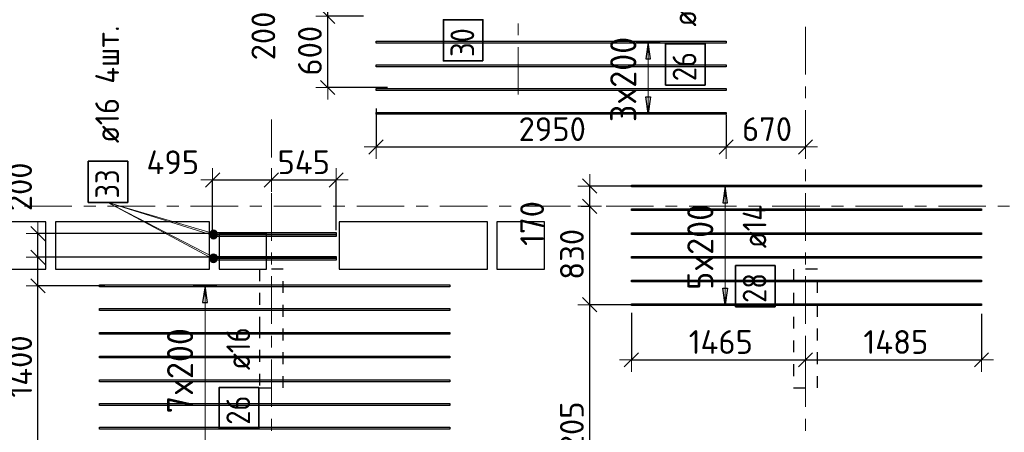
# Model space of a CAD drawing. Header units: metres. Extents: x -38 to 107, y -15 to 21.
# Tile 23 of 167: x 21.83 to 30.13, y 5.5 to 8.97. Entities that reach past the tile are written whole.
import ezdxf

# ---------------------------------------------------------------- set-up
doc = ezdxf.new("R2010")
doc.units = ezdxf.units.M
doc.header["$PDMODE"] = 65
for name, pattern in [('______11', [0.5, 0.4, -0.05, 0, -0.05]), ('______2', [0.0405, 0.03, -0.0105]), ('______5', [1.1, 0.8, -0.1, 0.1, -0.1])]:
    doc.linetypes.add(name, pattern=pattern)
for name, color, linetype, lineweight in [('XR$2$Осевая линия (1)', 7, '______5', 13), ('XR$4$Перекрытие (1)', 7, 'Continuous', 35), ('XR$4$Размерная линия (1)', 7, 'Continuous', 13)]:
    doc.layers.add(name, color=color, linetype=linetype, lineweight=lineweight)
doc.layers.add('XR$4$Арм.стержн.Доп. Арм верхн.зоны Х', color=7, linetype='Continuous', lineweight=35, true_color=0x8c8cff)
doc.layers.add('XR$6$Стена_ бетон несущ.', color=7, linetype='Continuous', lineweight=70, true_color=0xb4b496)
doc.styles.add('ISOCPEUR', font='txt')
doc.dimstyles.new('DIMSTYLE_3', dxfattribs={"dimtxt": 0.2, "dimasz": 0.2, "dimexe": 0, "dimexo": 0, "dimgap": 0.1, "dimtad": 2, "dimdec": 0, "dimlfac": 1000, "dimrnd": 5, "dimzin": 12, "dimdsep": 46, "dimtxsty": 'ISOCPEUR', "dimblk1": 'ALL_ML_STRICH', "dimblk2": 'ALL_ML_STRICH', "dimsah": 1, "dimcen": 0, "dimclrd": 7, "dimclre": 256, "dimclrt": 7, "dimadec": 0, "dimazin": 0, "dimtfac": 1, "dimtdec": 0, "dimtix": 1, "dimtmove": 2, "dimatfit": 3, "dimfxl": 0, "dimtzin": 0, "dimlwd": 0, "dimlwe": -3, "dimarcsym": 0})
doc.dimstyles.new('DIMSTYLE_33', dxfattribs={"dimtxt": 0.2, "dimasz": 0.2, "dimexe": 0, "dimexo": 0, "dimgap": 0.1, "dimtad": 2, "dimdec": 0, "dimlfac": 1000, "dimrnd": 5, "dimzin": 12, "dimdsep": 46, "dimtxsty": 'ISOCPEUR', "dimblk1": 'ALL_ML_STRICH', "dimblk2": 'ALL_ML_STRICH', "dimsah": 1, "dimcen": 0, "dimclrd": 7, "dimclre": 256, "dimclrt": 7, "dimadec": 0, "dimazin": 0, "dimtfac": 1, "dimtdec": 0, "dimtix": 1, "dimtmove": 2, "dimatfit": 3, "dimfxl": 0, "dimtvp": 1.2, "dimtzin": 0, "dimlwd": 0, "dimlwe": -3, "dimarcsym": 0})

# ---------------------------------------------------------------- blocks, each defined once
blk = doc.blocks.new('ALL_ML_STRICH')
at = {"color": 0, "linetype": 'ByBlock', "lineweight": -2}
for p, q in [((0, -0.5), (0, 0.5)), ((-1, 0), (0.5, 0)), ((-0.3, -0.3), (0.3, 0.3))]:
    blk.add_line(p, q, dxfattribs=at)
blk = doc.blocks.new('*D281')
at = {"layer": 'DEFPOINTS', "color": 7, "linetype": 'Continuous', "lineweight": 13, "transparency": 33554687}
for p in [(23.455, 7.6213), (23.95, 7.6213), (23.455, 7.1782)]:
    blk.add_point(p, dxfattribs=at)
at = {"layer": 'XR$4$Размерная линия (1)', "color": 9, "linetype": 'Continuous', "lineweight": -2, "true_color": 0xc7c7c7, "transparency": 33554687}
for p, q in [((23.455, 7.1982), (23.455, 7.6213)), ((23.95, 7.6213), (23.95, 7.6213))]:
    blk.add_line(p, q, dxfattribs=at)
at = {"layer": 'XR$4$Размерная линия (1)', "color": 7, "linetype": 'Continuous', "lineweight": -2, "transparency": 33554687}
blk.add_line((23.455, 7.6213), (23.95, 7.6213), dxfattribs=at)
at = {"layer": 'XR$4$Размерная линия (1)', "color": 7, "linetype": 'Continuous', "lineweight": 13, "transparency": 33554687, "xscale": 0.2, "yscale": 0.2, "zscale": 0.2, "rotation": 180}
blk.add_blockref('ALL_ML_STRICH', (23.455, 7.6213), dxfattribs=at)
at = {"layer": 'XR$4$Размерная линия (1)', "color": 7, "linetype": 'Continuous', "lineweight": 13, "transparency": 33554687, "xscale": 0.2, "yscale": 0.2, "zscale": 0.2}
blk.add_blockref('ALL_ML_STRICH', (23.95, 7.6213), dxfattribs=at)
at = {"layer": 'XR$4$Размерная линия (1)', "color": 7, "linetype": 'Continuous', "lineweight": 13, "transparency": 33554687, "insert": (23.1196, 7.7704), "char_height": 0.2, "width": 0.6, "attachment_point": 5, "style": 'ISOCPEUR'}
blk.add_mtext('\\A1;{495}', dxfattribs=at)
blk = doc.blocks.new('*D282')
at = {"layer": 'DEFPOINTS', "color": 7, "linetype": 'Continuous', "lineweight": 13, "transparency": 33554687}
for p in [(23.95, 7.6213), (23.95, 7.6213), (24.4957, 7.1782)]:
    blk.add_point(p, dxfattribs=at)
at = {"layer": 'XR$4$Размерная линия (1)', "color": 9, "linetype": 'Continuous', "lineweight": -2, "true_color": 0xc7c7c7, "transparency": 33554687}
for p, q in [((23.95, 7.6213), (23.95, 7.6213)), ((24.4957, 7.1982), (24.4957, 7.6213))]:
    blk.add_line(p, q, dxfattribs=at)
at = {"layer": 'XR$4$Размерная линия (1)', "color": 7, "linetype": 'Continuous', "lineweight": -2, "transparency": 33554687}
blk.add_line((23.95, 7.6213), (24.4957, 7.6213), dxfattribs=at)
at = {"layer": 'XR$4$Размерная линия (1)', "color": 7, "linetype": 'Continuous', "lineweight": 13, "transparency": 33554687, "xscale": 0.2, "yscale": 0.2, "zscale": 0.2, "rotation": 180}
blk.add_blockref('ALL_ML_STRICH', (23.95, 7.6213), dxfattribs=at)
at = {"layer": 'XR$4$Размерная линия (1)', "color": 7, "linetype": 'Continuous', "lineweight": 13, "transparency": 33554687, "xscale": 0.2, "yscale": 0.2, "zscale": 0.2}
blk.add_blockref('ALL_ML_STRICH', (24.4957, 7.6213), dxfattribs=at)
at = {"layer": 'XR$4$Размерная линия (1)', "color": 7, "linetype": 'Continuous', "lineweight": 13, "transparency": 33554687, "insert": (24.2229, 7.7713), "char_height": 0.2, "width": 0.6, "attachment_point": 5, "style": 'ISOCPEUR'}
blk.add_mtext('\\A1;{545}', dxfattribs=at)
blk = doc.blocks.new('*D287')
at = {"layer": 'DEFPOINTS', "color": 7, "linetype": 'Continuous', "lineweight": 13, "transparency": 33554687}
for p in [(24.8317, 8.2436), (27.7817, 8.1901), (24.8317, 7.8997)]:
    blk.add_point(p, dxfattribs=at)
at = {"layer": 'XR$4$Размерная линия (1)', "color": 9, "linetype": 'Continuous', "lineweight": -2, "true_color": 0xc7c7c7, "transparency": 33554687}
for p, q in [((24.8317, 8.2236), (24.8317, 7.8997)), ((27.7817, 8.1701), (27.7817, 7.8997))]:
    blk.add_line(p, q, dxfattribs=at)
at = {"layer": 'XR$4$Размерная линия (1)', "color": 7, "linetype": 'Continuous', "lineweight": -2, "transparency": 33554687}
blk.add_line((24.8317, 7.8997), (27.7817, 7.8997), dxfattribs=at)
at = {"layer": 'XR$4$Размерная линия (1)', "color": 7, "linetype": 'Continuous', "lineweight": 13, "transparency": 33554687, "xscale": 0.2, "yscale": 0.2, "zscale": 0.2, "rotation": 180}
blk.add_blockref('ALL_ML_STRICH', (24.8317, 7.8997), dxfattribs=at)
at = {"layer": 'XR$4$Размерная линия (1)', "color": 7, "linetype": 'Continuous', "lineweight": 13, "transparency": 33554687, "xscale": 0.2, "yscale": 0.2, "zscale": 0.2}
blk.add_blockref('ALL_ML_STRICH', (27.7817, 7.8997), dxfattribs=at)
at = {"layer": 'XR$4$Размерная линия (1)', "color": 7, "linetype": 'Continuous', "lineweight": 13, "transparency": 33554687, "insert": (26.3167, 8.0497), "char_height": 0.2, "width": 0.8, "attachment_point": 5, "style": 'ISOCPEUR'}
blk.add_mtext('\\A1;{2950}', dxfattribs=at)
blk = doc.blocks.new('*D288')
at = {"layer": 'DEFPOINTS', "color": 7, "linetype": 'Continuous', "lineweight": 13, "transparency": 33554687}
for p in [(27.7817, 8.1901), (27.7817, 7.8997), (28.45, 7.8961)]:
    blk.add_point(p, dxfattribs=at)
at = {"layer": 'XR$4$Размерная линия (1)', "color": 9, "linetype": 'Continuous', "lineweight": -2, "true_color": 0xc7c7c7, "transparency": 33554687}
for p, q in [((27.7817, 8.1701), (27.7817, 7.8997)), ((28.45, 7.8997), (28.45, 7.8997))]:
    blk.add_line(p, q, dxfattribs=at)
at = {"layer": 'XR$4$Размерная линия (1)', "color": 7, "linetype": 'Continuous', "lineweight": -2, "transparency": 33554687}
blk.add_line((27.7817, 7.8997), (28.45, 7.8997), dxfattribs=at)
at = {"layer": 'XR$4$Размерная линия (1)', "color": 7, "linetype": 'Continuous', "lineweight": 13, "transparency": 33554687, "xscale": 0.2, "yscale": 0.2, "zscale": 0.2, "rotation": 180}
blk.add_blockref('ALL_ML_STRICH', (27.7817, 7.8997), dxfattribs=at)
at = {"layer": 'XR$4$Размерная линия (1)', "color": 7, "linetype": 'Continuous', "lineweight": 13, "transparency": 33554687, "xscale": 0.2, "yscale": 0.2, "zscale": 0.2}
blk.add_blockref('ALL_ML_STRICH', (28.45, 7.8997), dxfattribs=at)
at = {"layer": 'XR$4$Размерная линия (1)', "color": 7, "linetype": 'Continuous', "lineweight": 13, "transparency": 33554687, "insert": (28.1258, 8.0497), "char_height": 0.2, "width": 0.6, "attachment_point": 5, "style": 'ISOCPEUR'}
blk.add_mtext('\\A1;{670}', dxfattribs=at)
blk = doc.blocks.new('*D335')
at = {"layer": 'DEFPOINTS', "color": 7, "linetype": 'Continuous', "lineweight": 13, "transparency": 33554687}
for p in [(24.7464, 9), (24.4247, 8.4003), (24.9489, 8.4003)]:
    blk.add_point(p, dxfattribs=at)
at = {"layer": 'XR$4$Размерная линия (1)', "color": 9, "linetype": 'Continuous', "lineweight": -2, "true_color": 0xc7c7c7, "transparency": 33554687}
for p, q in [((24.7264, 9), (24.4247, 9)), ((24.9289, 8.4003), (24.4247, 8.4003))]:
    blk.add_line(p, q, dxfattribs=at)
at = {"layer": 'XR$4$Размерная линия (1)', "color": 7, "linetype": 'Continuous', "lineweight": -2, "transparency": 33554687}
blk.add_line((24.4247, 8.4003), (24.4247, 9), dxfattribs=at)
at = {"layer": 'XR$4$Размерная линия (1)', "color": 7, "linetype": 'Continuous', "lineweight": 13, "transparency": 33554687, "xscale": 0.2, "yscale": 0.2, "zscale": 0.2}
for p, rotation in [((24.4247, 9), 90), ((24.4247, 8.4003), 270)]:
    blk.add_blockref('ALL_ML_STRICH', p, dxfattribs=dict(at, rotation=rotation))
at = {"layer": 'XR$4$Размерная линия (1)', "color": 7, "linetype": 'Continuous', "lineweight": 13, "transparency": 33554687, "insert": (24.2747, 8.7101), "char_height": 0.2, "width": 0.6, "attachment_point": 5, "rotation": 90, "style": 'ISOCPEUR'}
blk.add_mtext('\\A1;{600}', dxfattribs=at)
blk = doc.blocks.new('*D336')
at = {"layer": 'DEFPOINTS', "color": 7, "linetype": 'Continuous', "lineweight": 13, "transparency": 33554687}
for p in [(24.8295, 9.2003), (24.4247, 9), (24.7464, 9)]:
    blk.add_point(p, dxfattribs=at)
at = {"layer": 'XR$4$Размерная линия (1)', "color": 9, "linetype": 'Continuous', "lineweight": -2, "true_color": 0xc7c7c7, "transparency": 33554687}
for p, q in [((24.8095, 9.2003), (24.4247, 9.2003)), ((24.7264, 9), (24.4247, 9))]:
    blk.add_line(p, q, dxfattribs=at)
at = {"layer": 'XR$4$Размерная линия (1)', "color": 7, "linetype": 'Continuous', "lineweight": -2, "transparency": 33554687}
blk.add_line((24.4247, 9), (24.4247, 9.2003), dxfattribs=at)
at = {"layer": 'XR$4$Размерная линия (1)', "color": 7, "linetype": 'Continuous', "lineweight": 13, "transparency": 33554687, "xscale": 0.2, "yscale": 0.2, "zscale": 0.2}
for p, rotation in [((24.4247, 9.2003), 90), ((24.4247, 9), 270)]:
    blk.add_blockref('ALL_ML_STRICH', p, dxfattribs=dict(at, rotation=rotation))
at = {"layer": 'XR$4$Размерная линия (1)', "color": 7, "linetype": 'Continuous', "lineweight": 13, "transparency": 33554687, "insert": (23.8824, 8.8343), "char_height": 0.2, "width": 0.6, "attachment_point": 5, "rotation": 90, "style": 'ISOCPEUR'}
blk.add_mtext('\\A1;{200}', dxfattribs=at)
blk = doc.blocks.new('*D453')
at = {"layer": 'DEFPOINTS', "color": 7, "linetype": 'Continuous', "lineweight": 13, "transparency": 33554687}
for p in [(22.5656, 6.7302), (21.9837, 5.3302), (22.5656, 5.3302)]:
    blk.add_point(p, dxfattribs=at)
at = {"layer": 'XR$4$Размерная линия (1)', "color": 9, "linetype": 'Continuous', "lineweight": -2, "true_color": 0xc7c7c7, "transparency": 33554687}
for p, q in [((22.5456, 6.7302), (21.9837, 6.7302)), ((22.5456, 5.3302), (21.9837, 5.3302))]:
    blk.add_line(p, q, dxfattribs=at)
at = {"layer": 'XR$4$Размерная линия (1)', "color": 7, "linetype": 'Continuous', "lineweight": -2, "transparency": 33554687}
blk.add_line((21.9837, 5.3302), (21.9837, 6.7302), dxfattribs=at)
at = {"layer": 'XR$4$Размерная линия (1)', "color": 7, "linetype": 'Continuous', "lineweight": 13, "transparency": 33554687, "xscale": 0.2, "yscale": 0.2, "zscale": 0.2}
for p, rotation in [((21.9837, 6.7302), 90), ((21.9837, 5.3302), 270)]:
    blk.add_blockref('ALL_ML_STRICH', p, dxfattribs=dict(at, rotation=rotation))
at = {"layer": 'XR$4$Размерная линия (1)', "color": 7, "linetype": 'Continuous', "lineweight": 13, "transparency": 33554687, "insert": (21.8337, 6.0502), "char_height": 0.2, "width": 0.8, "attachment_point": 5, "rotation": 90, "style": 'ISOCPEUR'}
blk.add_mtext('\\A1;{1400}', dxfattribs=at)
blk = doc.blocks.new('*D454')
at = {"layer": 'DEFPOINTS', "color": 7, "linetype": 'Continuous', "lineweight": 13, "transparency": 33554687}
for p in [(23.4684, 6.9702), (21.9837, 6.7302), (22.5656, 6.7302)]:
    blk.add_point(p, dxfattribs=at)
at = {"layer": 'XR$4$Размерная линия (1)', "color": 9, "linetype": 'Continuous', "lineweight": -2, "true_color": 0xc7c7c7, "transparency": 33554687}
for p, q in [((23.4484, 6.9702), (21.9837, 6.9702)), ((22.5456, 6.7302), (21.9837, 6.7302))]:
    blk.add_line(p, q, dxfattribs=at)
at = {"layer": 'XR$4$Размерная линия (1)', "color": 7, "linetype": 'Continuous', "lineweight": -2, "transparency": 33554687}
blk.add_line((21.9837, 6.7302), (21.9837, 6.9702), dxfattribs=at)
at = {"layer": 'XR$4$Размерная линия (1)', "color": 7, "linetype": 'Continuous', "lineweight": 13, "transparency": 33554687, "xscale": 0.2, "yscale": 0.2, "zscale": 0.2}
for p, rotation in [((21.9837, 6.9702), 90), ((21.9837, 6.7302), 270)]:
    blk.add_blockref('ALL_ML_STRICH', p, dxfattribs=dict(at, rotation=rotation))
at = {"layer": 'XR$4$Размерная линия (1)', "color": 7, "linetype": 'Continuous', "lineweight": 13, "transparency": 33554687, "insert": (21.5122, 6.6002), "char_height": 0.2, "width": 0.6, "attachment_point": 5, "rotation": 90, "style": 'ISOCPEUR'}
blk.add_mtext('\\A1;{240}', dxfattribs=at)
blk = doc.blocks.new('*D455')
at = {"layer": 'DEFPOINTS', "color": 7, "linetype": 'Continuous', "lineweight": 13, "transparency": 33554687}
for p in [(23.4923, 7.1702), (21.9837, 6.9702), (23.4684, 6.9702)]:
    blk.add_point(p, dxfattribs=at)
at = {"layer": 'XR$4$Размерная линия (1)', "color": 9, "linetype": 'Continuous', "lineweight": -2, "true_color": 0xc7c7c7, "transparency": 33554687}
for p, q in [((23.4723, 7.1702), (21.9837, 7.1702)), ((23.4484, 6.9702), (21.9837, 6.9702))]:
    blk.add_line(p, q, dxfattribs=at)
at = {"layer": 'XR$4$Размерная линия (1)', "color": 7, "linetype": 'Continuous', "lineweight": -2, "transparency": 33554687}
blk.add_line((21.9837, 6.9702), (21.9837, 7.1702), dxfattribs=at)
at = {"layer": 'XR$4$Размерная линия (1)', "color": 7, "linetype": 'Continuous', "lineweight": 13, "transparency": 33554687, "xscale": 0.2, "yscale": 0.2, "zscale": 0.2}
for p, rotation in [((21.9837, 7.1702), 90), ((21.9837, 6.9702), 270)]:
    blk.add_blockref('ALL_ML_STRICH', p, dxfattribs=dict(at, rotation=rotation))
at = {"layer": 'XR$4$Размерная линия (1)', "color": 7, "linetype": 'Continuous', "lineweight": 13, "transparency": 33554687, "insert": (21.8332, 7.5636), "char_height": 0.2, "width": 0.6, "attachment_point": 5, "rotation": 90, "style": 'ISOCPEUR'}
blk.add_mtext('\\A1;{200}', dxfattribs=at)
blk = doc.blocks.new('*D458')
at = {"layer": 'DEFPOINTS', "color": 7, "linetype": 'Continuous', "lineweight": 13, "transparency": 33554687}
for p in [(26.9829, 6.5218), (26.9829, 6.1068), (28.45, 6.1001)]:
    blk.add_point(p, dxfattribs=at)
at = {"layer": 'XR$4$Размерная линия (1)', "color": 9, "linetype": 'Continuous', "lineweight": -2, "true_color": 0xc7c7c7, "transparency": 33554687}
for p, q in [((26.9829, 6.5018), (26.9829, 6.1068)), ((28.45, 6.1201), (28.45, 6.1068))]:
    blk.add_line(p, q, dxfattribs=at)
at = {"layer": 'XR$4$Размерная линия (1)', "color": 7, "linetype": 'Continuous', "lineweight": -2, "transparency": 33554687}
blk.add_line((26.9829, 6.1068), (28.45, 6.1068), dxfattribs=at)
at = {"layer": 'XR$4$Размерная линия (1)', "color": 7, "linetype": 'Continuous', "lineweight": 13, "transparency": 33554687, "xscale": 0.2, "yscale": 0.2, "zscale": 0.2, "rotation": 180}
blk.add_blockref('ALL_ML_STRICH', (26.9829, 6.1068), dxfattribs=at)
at = {"layer": 'XR$4$Размерная линия (1)', "color": 7, "linetype": 'Continuous', "lineweight": 13, "transparency": 33554687, "xscale": 0.2, "yscale": 0.2, "zscale": 0.2}
blk.add_blockref('ALL_ML_STRICH', (28.45, 6.1068), dxfattribs=at)
at = {"layer": 'XR$4$Размерная линия (1)', "color": 7, "linetype": 'Continuous', "lineweight": 13, "transparency": 33554687, "insert": (27.7364, 6.2568), "char_height": 0.2, "width": 0.8, "attachment_point": 5, "style": 'ISOCPEUR'}
blk.add_mtext('\\A1;{1465}', dxfattribs=at)
blk = doc.blocks.new('*D459')
at = {"layer": 'DEFPOINTS', "color": 7, "linetype": 'Continuous', "lineweight": 13, "transparency": 33554687}
for p in [(29.9329, 6.5137), (28.45, 6.1068), (28.45, 6.1001)]:
    blk.add_point(p, dxfattribs=at)
at = {"layer": 'XR$4$Размерная линия (1)', "color": 9, "linetype": 'Continuous', "lineweight": -2, "true_color": 0xc7c7c7, "transparency": 33554687}
for p, q in [((29.9329, 6.4937), (29.9329, 6.1068)), ((28.45, 6.1201), (28.45, 6.1068))]:
    blk.add_line(p, q, dxfattribs=at)
at = {"layer": 'XR$4$Размерная линия (1)', "color": 7, "linetype": 'Continuous', "lineweight": -2, "transparency": 33554687}
blk.add_line((28.45, 6.1068), (29.9329, 6.1068), dxfattribs=at)
at = {"layer": 'XR$4$Размерная линия (1)', "color": 7, "linetype": 'Continuous', "lineweight": 13, "transparency": 33554687, "xscale": 0.2, "yscale": 0.2, "zscale": 0.2, "rotation": 180}
blk.add_blockref('ALL_ML_STRICH', (28.45, 6.1068), dxfattribs=at)
at = {"layer": 'XR$4$Размерная линия (1)', "color": 7, "linetype": 'Continuous', "lineweight": 13, "transparency": 33554687, "xscale": 0.2, "yscale": 0.2, "zscale": 0.2}
blk.add_blockref('ALL_ML_STRICH', (29.9329, 6.1068), dxfattribs=at)
at = {"layer": 'XR$4$Размерная линия (1)', "color": 7, "linetype": 'Continuous', "lineweight": 13, "transparency": 33554687, "insert": (29.2114, 6.2568), "char_height": 0.2, "width": 0.8, "attachment_point": 5, "style": 'ISOCPEUR'}
blk.add_mtext('\\A1;{1485}', dxfattribs=at)
blk = doc.blocks.new('*D465')
at = {"layer": 'DEFPOINTS', "color": 7, "linetype": 'Continuous', "lineweight": 13, "transparency": 33554687}
for p in [(27.0179, 6.5702), (26.6319, 4.3652), (27.0173, 4.3652)]:
    blk.add_point(p, dxfattribs=at)
at = {"layer": 'XR$4$Размерная линия (1)', "color": 9, "linetype": 'Continuous', "lineweight": -2, "true_color": 0xc7c7c7, "transparency": 33554687}
for p, q in [((26.9979, 6.5702), (26.6319, 6.5702)), ((26.9973, 4.3652), (26.6319, 4.3652))]:
    blk.add_line(p, q, dxfattribs=at)
at = {"layer": 'XR$4$Размерная линия (1)', "color": 7, "linetype": 'Continuous', "lineweight": -2, "transparency": 33554687}
blk.add_line((26.6319, 4.3652), (26.6319, 6.5702), dxfattribs=at)
at = {"layer": 'XR$4$Размерная линия (1)', "color": 7, "linetype": 'Continuous', "lineweight": 13, "transparency": 33554687, "xscale": 0.2, "yscale": 0.2, "zscale": 0.2}
for p, rotation in [((26.6319, 6.5702), 90), ((26.6319, 4.3652), 270)]:
    blk.add_blockref('ALL_ML_STRICH', p, dxfattribs=dict(at, rotation=rotation))
at = {"layer": 'XR$4$Размерная линия (1)', "color": 7, "linetype": 'Continuous', "lineweight": 13, "transparency": 33554687, "insert": (26.4819, 5.4777), "char_height": 0.2, "width": 0.8, "attachment_point": 5, "rotation": 90, "style": 'ISOCPEUR'}
blk.add_mtext('\\A1;{2205}', dxfattribs=at)
blk = doc.blocks.new('*D466')
at = {"layer": 'DEFPOINTS', "color": 7, "linetype": 'Continuous', "lineweight": 13, "transparency": 33554687}
for p in [(26.5401, 7.4), (26.6319, 6.5702), (27.0179, 6.5702)]:
    blk.add_point(p, dxfattribs=at)
at = {"layer": 'XR$4$Размерная линия (1)', "color": 9, "linetype": 'Continuous', "lineweight": -2, "true_color": 0xc7c7c7, "transparency": 33554687}
for p, q in [((26.5601, 7.4), (26.6319, 7.4)), ((26.9979, 6.5702), (26.6319, 6.5702))]:
    blk.add_line(p, q, dxfattribs=at)
at = {"layer": 'XR$4$Размерная линия (1)', "color": 7, "linetype": 'Continuous', "lineweight": -2, "transparency": 33554687}
blk.add_line((26.6319, 6.5702), (26.6319, 7.4), dxfattribs=at)
at = {"layer": 'XR$4$Размерная линия (1)', "color": 7, "linetype": 'Continuous', "lineweight": 13, "transparency": 33554687, "xscale": 0.2, "yscale": 0.2, "zscale": 0.2}
for p, rotation in [((26.6319, 7.4), 90), ((26.6319, 6.5702), 270)]:
    blk.add_blockref('ALL_ML_STRICH', p, dxfattribs=dict(at, rotation=rotation))
at = {"layer": 'XR$4$Размерная линия (1)', "color": 7, "linetype": 'Continuous', "lineweight": 13, "transparency": 33554687, "insert": (26.4819, 6.9951), "char_height": 0.2, "width": 0.6, "attachment_point": 5, "rotation": 90, "style": 'ISOCPEUR'}
blk.add_mtext('\\A1;{830}', dxfattribs=at)
blk = doc.blocks.new('*D467')
at = {"layer": 'DEFPOINTS', "color": 7, "linetype": 'Continuous', "lineweight": 13, "transparency": 33554687}
for p in [(26.9969, 7.5702), (26.5401, 7.4), (26.6319, 7.4)]:
    blk.add_point(p, dxfattribs=at)
at = {"layer": 'XR$4$Размерная линия (1)', "color": 9, "linetype": 'Continuous', "lineweight": -2, "true_color": 0xc7c7c7, "transparency": 33554687}
for p, q in [((26.9769, 7.5702), (26.6319, 7.5702)), ((26.5601, 7.4), (26.6319, 7.4))]:
    blk.add_line(p, q, dxfattribs=at)
at = {"layer": 'XR$4$Размерная линия (1)', "color": 7, "linetype": 'Continuous', "lineweight": -2, "transparency": 33554687}
blk.add_line((26.6319, 7.4), (26.6319, 7.5702), dxfattribs=at)
at = {"layer": 'XR$4$Размерная линия (1)', "color": 7, "linetype": 'Continuous', "lineweight": 13, "transparency": 33554687, "xscale": 0.2, "yscale": 0.2, "zscale": 0.2}
for p, rotation in [((26.6319, 7.5702), 90), ((26.6319, 7.4), 270)]:
    blk.add_blockref('ALL_ML_STRICH', p, dxfattribs=dict(at, rotation=rotation))
at = {"layer": 'XR$4$Размерная линия (1)', "color": 7, "linetype": 'Continuous', "lineweight": 13, "transparency": 33554687, "insert": (26.1468, 7.2552), "char_height": 0.2, "width": 0.6, "attachment_point": 5, "rotation": 90, "style": 'ISOCPEUR'}
blk.add_mtext('\\A1;{170}', dxfattribs=at)

msp = doc.modelspace()

# ---------------------------------------------------------------- hatches: boundary and pattern name
at = {"layer": 'XR$4$Арм.стержн.Доп. Арм верхн.зоны Х', "linetype": 'Continuous', "lineweight": 13, "transparency": 33554687}
for points in [[(23.4339, 7.1476), (23.4428, 7.1763), (23.4344, 7.1632)], [(23.4428, 7.1763), (23.4339, 7.1476), (23.441, 7.1341)], [(23.434, 7.1631), (23.4425, 7.1919), (23.4342, 7.1787)], [(23.4425, 7.1919), (23.434, 7.1631), (23.4413, 7.1497)], [(23.4428, 7.1763), (23.441, 7.1341), (23.4564, 7.1833)], [(23.4564, 7.1833), (23.441, 7.1341), (23.4541, 7.1256)], [(23.4425, 7.1919), (23.4413, 7.1497), (23.4559, 7.1992)], [(23.4559, 7.1992), (23.4413, 7.1497), (23.4545, 7.1415)], [(23.4564, 7.1833), (23.4541, 7.1256), (23.4719, 7.1829)], [(23.4719, 7.1829), (23.4541, 7.1256), (23.4696, 7.1251)], [(23.4559, 7.1992), (23.4545, 7.1415), (23.4715, 7.199)], [(23.4715, 7.199), (23.4545, 7.1415), (23.4701, 7.1413)], [(23.4719, 7.1829), (23.4696, 7.1251), (23.485, 7.1744)], [(23.485, 7.1744), (23.4696, 7.1251), (23.4832, 7.1322)], [(23.4715, 7.199), (23.4701, 7.1413), (23.4847, 7.1908)], [(23.4847, 7.1908), (23.4701, 7.1413), (23.4835, 7.1486)], [(23.485, 7.1744), (23.4832, 7.1322), (23.4921, 7.1609)], [(23.4921, 7.1609), (23.4832, 7.1322), (23.4916, 7.1453)], [(23.4847, 7.1908), (23.4835, 7.1486), (23.492, 7.1773)], [(23.492, 7.1773), (23.4835, 7.1486), (23.4918, 7.1618)], [(23.4332, 6.9688), (23.447, 6.9954), (23.4364, 6.9841)], [(23.447, 6.9954), (23.4332, 6.9688), (23.4378, 6.9543)], [(23.4332, 6.9532), (23.4474, 6.9797), (23.4366, 6.9684)], [(23.4474, 6.9797), (23.4332, 6.9532), (23.4376, 6.9386)], [(23.4474, 6.9797), (23.4376, 6.9386), (23.462, 6.9841)], [(23.462, 6.9841), (23.4376, 6.9386), (23.4488, 6.9278)], [(23.447, 6.9954), (23.4378, 6.9543), (23.4616, 7.0001)], [(23.4616, 7.0001), (23.4378, 6.9543), (23.4492, 6.9436)], [(23.462, 6.9841), (23.4488, 6.9278), (23.4772, 6.9807)], [(23.4772, 6.9807), (23.4488, 6.9278), (23.464, 6.9244)], [(23.4616, 7.0001), (23.4492, 6.9436), (23.4768, 6.9969)], [(23.4768, 6.9969), (23.4492, 6.9436), (23.4644, 6.9404)], [(23.4772, 6.9807), (23.464, 6.9244), (23.4884, 6.9699)], [(23.4884, 6.9699), (23.464, 6.9244), (23.4786, 6.9288)], [(23.4768, 6.9969), (23.4644, 6.9404), (23.4882, 6.9862)], [(23.4882, 6.9862), (23.4644, 6.9404), (23.479, 6.945)], [(23.4884, 6.9699), (23.4786, 6.9288), (23.4928, 6.9552)], [(23.4882, 6.9862), (23.479, 6.945), (23.4928, 6.9717)], [(23.4928, 6.9717), (23.479, 6.945), (23.4896, 6.9564)], [(23.4928, 6.9552), (23.4786, 6.9288), (23.4894, 6.94)]]:
    msp.add_hatch(color=7, dxfattribs=at).paths.add_polyline_path(points)

# ---------------------------------------------------------------- linework, layer by layer
at = {"layer": 'XR$2$Осевая линия (1)', "color": 253, "linetype": '______11', "lineweight": 13, "true_color": 0xa0a0a0, "transparency": 33554687}
for p, q in [((26.03, 8.34), (26.03, 19.78)), ((28.45, -3.39), (28.45, 8.92)), ((23.95, -3.39), (23.95, 8.13)), ((-2.63, 7.4), (62.6, 7.4))]:
    msp.add_line(p, q, dxfattribs=at)
at = {"layer": 'XR$4$Арм.стержн.Доп. Арм верхн.зоны Х', "color": 253, "linetype": 'Continuous', "lineweight": -3, "true_color": 0xa0a0a0, "transparency": 33554687}
for p, q in [((27.1248, 8.7826), (27.0248, 8.7826)), ((27.1248, 8.7826), (27.2248, 8.7826)), ((27.1248, 8.1826), (27.0248, 8.1826)), ((27.1248, 8.1826), (27.2248, 8.1826)), ((27.7738, 7.5702), (27.6738, 7.5702)), ((27.7738, 7.5702), (27.8738, 7.5702)), ((23.3911, 6.7302), (23.2911, 6.7302)), ((23.3911, 6.7302), (23.4911, 6.7302)), ((27.7738, 6.5702), (27.6738, 6.5702)), ((27.7738, 6.5702), (27.8738, 6.5702))]:
    msp.add_line(p, q, dxfattribs=at)
at = {"layer": 'XR$4$Арм.стержн.Доп. Арм верхн.зоны Х', "color": 7, "linetype": 'Continuous', "lineweight": 25, "transparency": 33554687}
for p, q in [((27.1248, 8.7826), (27.1048, 8.6426)), ((27.1448, 8.6426), (27.1248, 8.7826)), ((27.1048, 8.6426), (27.1448, 8.6426)), ((27.1248, 8.1826), (27.1048, 8.3226)), ((27.1048, 8.3226), (27.1448, 8.3226)), ((27.1448, 8.3226), (27.1248, 8.1826)), ((27.7738, 7.5702), (27.7538, 7.4302)), ((27.7938, 7.4302), (27.7738, 7.5702)), ((27.7538, 7.4302), (27.7938, 7.4302)), ((23.3911, 6.7302), (23.3711, 6.5902)), ((23.4111, 6.5902), (23.3911, 6.7302)), ((27.7738, 6.5702), (27.7538, 6.7102)), ((27.7538, 6.7102), (27.7938, 6.7102)), ((27.7938, 6.7102), (27.7738, 6.5702)), ((23.3711, 6.5902), (23.4111, 6.5902))]:
    msp.add_line(p, q, dxfattribs=at)
at = {"layer": 'XR$4$Арм.стержн.Доп. Арм верхн.зоны Х', "color": 7, "linetype": 'Continuous', "lineweight": 13, "transparency": 33554687}
for p, q in [((27.1248, 8.7826), (27.1248, 8.7826)), ((27.1248, 8.1826), (27.1248, 8.7826)), ((27.1248, 8.1826), (27.1248, 8.1826)), ((27.7738, 7.5702), (27.7738, 7.5702)), ((27.7738, 6.5702), (27.7738, 7.5702)), ((22.5734, 7.4322), (23.463, 6.9542)), ((22.5734, 7.4322), (23.463, 7.1542)), ((22.5734, 7.4322), (23.463, 6.9702)), ((22.5734, 7.4322), (23.463, 7.1702)), ((23.4342, 7.1787), (23.4342, 7.1787)), ((23.4344, 7.1632), (23.4344, 7.1632)), ((23.4545, 7.1415), (23.4545, 7.1415)), ((23.4715, 7.199), (23.4715, 7.199)), ((23.4719, 7.1829), (23.4719, 7.1829)), ((23.4916, 7.1453), (23.4916, 7.1453)), ((23.4918, 7.1618), (23.4918, 7.1618)), ((23.4541, 7.1256), (23.4541, 7.1256)), ((23.4364, 6.9841), (23.4364, 6.9841)), ((23.4366, 6.9684), (23.4366, 6.9684)), ((23.4768, 6.9969), (23.4768, 6.9969)), ((23.4772, 6.9807), (23.4772, 6.9807)), ((23.4488, 6.9278), (23.4488, 6.9278)), ((23.4492, 6.9436), (23.4492, 6.9436)), ((23.4894, 6.94), (23.4894, 6.94)), ((23.4896, 6.9564), (23.4896, 6.9564)), ((23.3911, 6.7302), (23.3911, 6.7302)), ((23.3911, 5.3302), (23.3911, 6.7302)), ((27.7738, 6.5702), (27.7738, 6.5702))]:
    msp.add_line(p, q, dxfattribs=at)
at = {"layer": 'XR$4$Арм.стержн.Доп. Арм верхн.зоны Х', "color": 7, "linetype": 'Continuous', "lineweight": 35, "transparency": 33554687}
for points in [[(25.7325, 8.6242), (25.7325, 8.9709), (25.3991, 8.9709), (25.3991, 8.6242), (25.7325, 8.6242)], [(27.604, 8.4203), (27.604, 8.767), (27.2707, 8.767), (27.2707, 8.4203), (27.604, 8.4203)], [(22.74, 7.4322), (22.74, 7.7789), (22.4067, 7.7789), (22.4067, 7.4322), (22.74, 7.4322)], [(28.1944, 6.5533), (28.1944, 6.9), (27.861, 6.9), (27.861, 6.5533), (28.1944, 6.5533)], [(23.8444, 5.5271), (23.8444, 5.8737), (23.5111, 5.8737), (23.5111, 5.5271), (23.8444, 5.5271)]]:
    msp.add_lwpolyline(points, dxfattribs=at)
at = {"layer": 'XR$4$Арм.стержн.Доп. Арм верхн.зоны Х', "color": 7, "linetype": 'Continuous', "lineweight": 25, "transparency": 33554687}
for points in [[(27.7817, 8.7746), (24.8317, 8.7746), (24.8317, 8.7906), (27.7817, 8.7906), (27.7817, 8.7746)], [(27.7817, 8.5746), (24.8317, 8.5746), (24.8317, 8.5906), (27.7817, 8.5906), (27.7817, 8.5746)], [(27.7817, 8.3746), (24.8317, 8.3746), (24.8317, 8.3906), (27.7817, 8.3906), (27.7817, 8.3746)], [(27.7817, 8.1746), (24.8317, 8.1746), (24.8317, 8.1906), (27.7817, 8.1906), (27.7817, 8.1746)], [(29.9329, 7.5632), (26.9829, 7.5632), (26.9829, 7.5772), (29.9329, 7.5772), (29.9329, 7.5632)], [(29.9329, 7.3632), (26.9829, 7.3632), (26.9829, 7.3772), (29.9329, 7.3772), (29.9329, 7.3632)], [(24.4957, 7.1622), (23.455, 7.1622), (23.455, 7.1782), (24.4957, 7.1782), (24.4957, 7.1622)], [(23.455, 7.1622), (24.4957, 7.1622), (24.4957, 7.1462), (23.455, 7.1462), (23.455, 7.1622)], [(29.9329, 7.1632), (26.9829, 7.1632), (26.9829, 7.1772), (29.9329, 7.1772), (29.9329, 7.1632)], [(24.4957, 6.9622), (23.455, 6.9622), (23.455, 6.9782), (24.4957, 6.9782), (24.4957, 6.9622)], [(29.9329, 6.9632), (26.9829, 6.9632), (26.9829, 6.9772), (29.9329, 6.9772), (29.9329, 6.9632)], [(23.455, 6.9622), (24.4957, 6.9622), (24.4957, 6.9462), (23.455, 6.9462), (23.455, 6.9622)], [(25.4529, 6.7222), (22.5029, 6.7222), (22.5029, 6.7382), (25.4529, 6.7382), (25.4529, 6.7222)], [(29.9329, 6.7632), (26.9829, 6.7632), (26.9829, 6.7772), (29.9329, 6.7772), (29.9329, 6.7632)], [(29.9329, 6.5632), (26.9829, 6.5632), (26.9829, 6.5772), (29.9329, 6.5772), (29.9329, 6.5632)], [(25.4529, 6.5222), (22.5029, 6.5222), (22.5029, 6.5382), (25.4529, 6.5382), (25.4529, 6.5222)], [(25.4529, 6.3222), (22.5029, 6.3222), (22.5029, 6.3382), (25.4529, 6.3382), (25.4529, 6.3222)], [(25.4529, 6.1222), (22.5029, 6.1222), (22.5029, 6.1382), (25.4529, 6.1382), (25.4529, 6.1222)], [(25.4529, 5.9222), (22.5029, 5.9222), (22.5029, 5.9382), (25.4529, 5.9382), (25.4529, 5.9222)], [(25.4529, 5.7222), (22.5029, 5.7222), (22.5029, 5.7382), (25.4529, 5.7382), (25.4529, 5.7222)], [(25.4529, 5.5222), (22.5029, 5.5222), (22.5029, 5.5382), (25.4529, 5.5382), (25.4529, 5.5222)]]:
    msp.add_lwpolyline(points, dxfattribs=at)
at = {"layer": 'XR$4$Арм.стержн.Доп. Арм верхн.зоны Х', "color": 7, "linetype": 'Continuous', "lineweight": 13, "transparency": 33554687}
for centre in [(23.463, 7.1702), (23.463, 7.1542), (23.463, 6.9702), (23.463, 6.9542)]:
    msp.add_circle(centre, 0.03, dxfattribs=at)
at = {"layer": 'XR$4$Перекрытие (1)', "color": 7, "linetype": 'Continuous', "lineweight": 25, "transparency": 33554687}
for p, q in [((22.05, 7.2702), (21.65, 7.2702)), ((22.05, 6.8702), (22.05, 7.2702)), ((22.13, 7.2702), (22.13, 6.8702)), ((23.43, 7.2702), (22.13, 7.2702)), ((23.43, 6.8702), (23.43, 7.2702)), ((24.52, 7.2702), (24.52, 6.8702)), ((25.77, 7.2702), (24.52, 7.2702)), ((25.77, 6.8702), (25.77, 7.2702)), ((25.8501, 7.2702), (25.8501, 6.8702)), ((26.2501, 7.2702), (25.8501, 7.2702)), ((26.2501, 6.8702), (26.2501, 7.2702)), ((23.51, 7.1702), (23.51, 6.8702)), ((23.91, 7.1702), (23.51, 7.1702)), ((23.91, 6.8702), (23.91, 7.1702)), ((21.65, 6.8702), (22.05, 6.8702)), ((22.13, 6.8702), (23.43, 6.8702)), ((23.51, 6.8702), (23.91, 6.8702)), ((24.52, 6.8702), (25.77, 6.8702)), ((25.8501, 6.8702), (26.2501, 6.8702))]:
    msp.add_line(p, q, dxfattribs=at)
at = {"layer": 'XR$6$Стена_ бетон несущ.', "color": 253, "linetype": '______2', "lineweight": -3, "true_color": 0xa0a0a0, "transparency": 33554687}
for p, q in [((24.05, 6.87), (23.85, 6.87)), ((23.85, 6.87), (23.85, 6.67)), ((24.05, 6.67), (24.05, 6.87)), ((28.55, 6.87), (28.35, 6.87)), ((28.35, 6.87), (28.35, 5.87)), ((28.55, 5.87), (28.55, 6.87)), ((23.85, 6.67), (23.85, 6.47)), ((24.05, 5.87), (24.05, 6.67)), ((23.85, 6.47), (23.85, 6.39)), ((23.85, 6.39), (23.85, 5.87)), ((23.85, 5.87), (24.05, 5.87)), ((28.35, 5.87), (28.55, 5.87))]:
    msp.add_line(p, q, dxfattribs=at)

# ---------------------------------------------------------------- texts
at = {"layer": 'XR$4$Арм.стержн.Доп. Арм верхн.зоны Х', "color": 7, "linetype": 'Continuous', "lineweight": 25, "transparency": 33554687, "char_height": 0.2, "attachment_point": 7, "rotation": 90, "style": 'ISOCPEUR'}
for s, insert, width in [('\\W0.89; ø16 ', (27.5307, 8.8003), 0.749105), ('\\W0.94; ø16 4шт. ', (22.6667, 7.8122), 1.454167), ('\\W0.87;30', (25.6591, 8.6576), 0.367208), ('\\W0.87;26', (27.5307, 8.4537), 0.367208), ('\\W0.87;33', (22.6667, 7.4655), 0.367208), ('\\W0.89; ø14 ', (28.121, 6.9333), 0.769432), ('\\W0.87;28', (28.121, 6.5866), 0.367208), ('\\W0.89; ø16 ', (23.7711, 5.9071), 0.749105), ('\\W0.87;26', (23.7711, 5.5604), 0.367208)]:
    msp.add_mtext(s, dxfattribs=dict(at, insert=insert, width=width))
at = {"layer": 'XR$4$Арм.стержн.Доп. Арм верхн.зоны Х', "color": 7, "linetype": 'Continuous', "lineweight": 13, "transparency": 33554687, "char_height": 0.22, "width": 0.873359, "attachment_point": 7, "rotation": 90, "style": 'ISOCPEUR'}
for s, insert in [('\\W0.95;3x200', (27.0248, 8.1086)), ('\\W0.95;5x200', (27.6738, 6.6962)), ('\\W0.95;7x200', (23.2911, 5.6562))]:
    msp.add_mtext(s, dxfattribs=dict(at, insert=insert))

# ---------------------------------------------------------------- dimensions: what is measured, and where the dimension line sits
at = {"layer": 'XR$4$Размерная линия (1)', "color": 7, "linetype": 'Continuous', "lineweight": 13, "transparency": 33554687}
for base, p1, p2, dimstyle, picture, middle in [((24.4247, 9.2003), (24.7264, 9), (24.8095, 9.2003), 'DIMSTYLE_33', '*D336', (23.8824, 8.8343)), ((24.4247, 9), (24.9289, 8.4003), (24.7264, 9), 'DIMSTYLE_3', '*D335', (24.2747, 8.7101)), ((21.9837, 7.1702), (23.4484, 6.9702), (23.4723, 7.1702), 'DIMSTYLE_33', '*D455', (21.8332, 7.5636)), ((26.6319, 7.5702), (26.5601, 7.4), (26.9769, 7.5702), 'DIMSTYLE_33', '*D467', (26.1468, 7.2552)), ((26.6319, 7.4), (26.9979, 6.5702), (26.5601, 7.4), 'DIMSTYLE_3', '*D466', (26.4819, 6.9951)), ((21.9837, 6.9702), (22.5456, 6.7302), (23.4484, 6.9702), 'DIMSTYLE_33', '*D454', (21.5122, 6.6002)), ((21.9837, 6.7302), (22.5456, 5.3302), (22.5456, 6.7302), 'DIMSTYLE_3', '*D453', (21.8337, 6.0502)), ((26.6319, 6.5702), (26.9973, 4.3652), (26.9979, 6.5702), 'DIMSTYLE_3', '*D465', (26.4819, 5.4777))]:
    dim = msp.add_linear_dim(base=base, p1=p1, p2=p2, angle=90, dimstyle=dimstyle, override={"dimpost": '<>', "dimclrd": 7, "dimclre": 9, "dimclrt": 7, "dimlwd": 0, "dimlwe": 65533}, dxfattribs=at)
    dim.commit()
    dim.dimension.update_dxf_attribs({"geometry": picture, "text_midpoint": middle, "dimtype": 160})
for base, p1, p2, dimstyle, picture, middle in [((27.7817, 7.8997), (24.8317, 8.2236), (27.7817, 8.1701), 'DIMSTYLE_3', '*D287', (26.3167, 8.0497)), ((28.45, 7.8997), (27.7817, 8.1701), (28.45, 7.8997), 'DIMSTYLE_3', '*D288', (28.1258, 8.0497)), ((23.95, 7.6213), (23.455, 7.1982), (23.95, 7.6213), 'DIMSTYLE_33', '*D281', (23.1196, 7.7704)), ((24.4957, 7.6213), (23.95, 7.6213), (24.4957, 7.1982), 'DIMSTYLE_33', '*D282', (24.2229, 7.7713)), ((28.45, 6.1068), (26.9829, 6.5018), (28.45, 6.1201), 'DIMSTYLE_3', '*D458', (27.7364, 6.2568)), ((29.9329, 6.1068), (28.45, 6.1201), (29.9329, 6.4937), 'DIMSTYLE_3', '*D459', (29.2114, 6.2568))]:
    dim = msp.add_linear_dim(base=base, p1=p1, p2=p2, dimstyle=dimstyle, override={"dimpost": '<>', "dimclrd": 7, "dimclre": 9, "dimclrt": 7, "dimlwd": 0, "dimlwe": 65533}, dxfattribs=at)
    dim.commit()
    dim.dimension.update_dxf_attribs({"geometry": picture, "text_midpoint": middle, "dimtype": 160})

doc.saveas('drawing.dxf')
